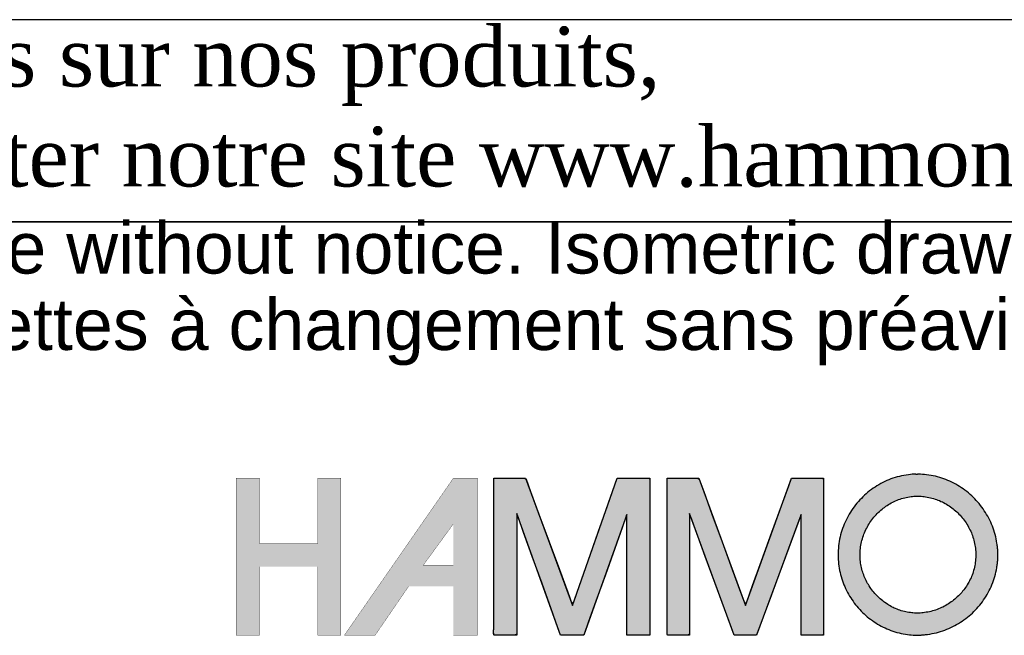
# Model space of a CAD drawing. Header units: inches. Extents: x 0 to 16, y 0 to 12.
# Tile 4 of 9: x 13 to 14.6, y 1.3 to 2.3. Entities that reach past the tile are written whole.
import ezdxf

# ---------------------------------------------------------------- set-up
doc = ezdxf.new("R2010")
doc.units = ezdxf.units.IN
doc.header["$MEASUREMENT"] = 0
doc.layers.add('Default', color=7, linetype='Continuous')

# ---------------------------------------------------------------- blocks, each defined once
blk = doc.blocks.new('Block1')
at = {"layer": 'Default', "linetype": 'Continuous'}
for points in [[(1.3629, 1.2145), (1.3629, 1.1253), (1.2832, 1.1253), (1.2832, 1.2145), (1.2517, 1.2145), (1.2517, 1.0005), (1.2832, 1.0005), (1.2832, 1.0939), (1.3629, 1.0939), (1.3629, 1.0939), (1.3629, 1.0005), (1.3943, 1.0005), (1.3943, 1.2145)], [(1.6025, 1.2145), (1.6025, 1.1948), (1.6025, 1.175), (1.6025, 1.1553), (1.6025, 1.1356), (1.6025, 1.1159), (1.6025, 1.0962), (1.6025, 1.0794), (1.6025, 1.0686), (1.6025, 1.0579), (1.6025, 1.0471), (1.6025, 1.0363), (1.6025, 1.0255), (1.6025, 1.0147), (1.6025, 1.0106), (1.6025, 1.0091), (1.6024, 1.007), (1.6024, 1.0047), (1.6024, 1.0026), (1.6026, 1.0011), (1.6029, 1.0005), (1.6075, 1.0005), (1.6122, 1.0005), (1.6169, 1.0005), (1.6215, 1.0005), (1.6262, 1.0005), (1.6309, 1.0005), (1.634, 1.0017), (1.634, 1.0178), (1.634, 1.0472), (1.634, 1.0834), (1.634, 1.1196), (1.634, 1.149), (1.634, 1.165), (1.6357, 1.1616), (1.6433, 1.1403), (1.655, 1.1079), (1.6683, 1.071), (1.6808, 1.0363), (1.6901, 1.0106), (1.6937, 1.0005), (1.6957, 1.0005), (1.7005, 1.0005), (1.7071, 1.0005), (1.7141, 1.0005), (1.7203, 1.0005), (1.7243, 1.0005), (1.7257, 1.0017), (1.7313, 1.0177), (1.7418, 1.0469), (1.7546, 1.0829), (1.7674, 1.1188), (1.7779, 1.1481), (1.7835, 1.164), (1.784, 1.1606), (1.784, 1.1395), (1.784, 1.1072), (1.784, 1.0706), (1.784, 1.0361), (1.784, 1.0105), (1.784, 1.0005), (1.7859, 1.0005), (1.7908, 1.0005), (1.7974, 1.0005), (1.8044, 1.0005), (1.8105, 1.0005), (1.8146, 1.0005), (1.8154, 1.0021), (1.8154, 1.0228), (1.8154, 1.0608), (1.8154, 1.1075), (1.8154, 1.1542), (1.8154, 1.1922), (1.8154, 1.2129), (1.8142, 1.2145), (1.8085, 1.2145), (1.7997, 1.2145), (1.7898, 1.2145), (1.7805, 1.2145), (1.7735, 1.2145), (1.7708, 1.2145), (1.7671, 1.2039), (1.7577, 1.177), (1.745, 1.1407), (1.7314, 1.102), (1.7195, 1.068), (1.7117, 1.0458), (1.7096, 1.0422), (1.7034, 1.0589), (1.692, 1.0898), (1.678, 1.1277), (1.6641, 1.1656), (1.6527, 1.1964), (1.6465, 1.2132), (1.6448, 1.2145), (1.6392, 1.2145), (1.6307, 1.2145), (1.621, 1.2145), (1.6119, 1.2145), (1.6052, 1.2145)], [(1.839, 1.2145), (1.839, 1.1948), (1.839, 1.175), (1.839, 1.1553), (1.839, 1.1356), (1.839, 1.1159), (1.839, 1.0962), (1.839, 1.0794), (1.839, 1.0686), (1.839, 1.0579), (1.839, 1.0471), (1.839, 1.0363), (1.839, 1.0255), (1.839, 1.0147), (1.839, 1.0106), (1.839, 1.009), (1.8389, 1.007), (1.8389, 1.0047), (1.839, 1.0026), (1.8391, 1.0011), (1.8394, 1.0005), (1.8439, 1.0005), (1.8484, 1.0005), (1.8529, 1.0005), (1.8574, 1.0005), (1.8619, 1.0005), (1.8664, 1.0005), (1.8694, 1.0017), (1.8694, 1.0178), (1.8694, 1.0472), (1.8694, 1.0834), (1.8694, 1.1196), (1.8694, 1.149), (1.8694, 1.165), (1.8711, 1.1616), (1.8789, 1.1403), (1.8908, 1.1079), (1.9044, 1.071), (1.9171, 1.0363), (1.9266, 1.0106), (1.9303, 1.0005), (1.9321, 1.0005), (1.9368, 1.0005), (1.9432, 1.0005), (1.95, 1.0005), (1.9559, 1.0005), (1.9598, 1.0005), (1.9611, 1.0017), (1.967, 1.0177), (1.9778, 1.0469), (1.9911, 1.0829), (2.0044, 1.1188), (2.0152, 1.1481), (2.0211, 1.164), (2.0215, 1.1606), (2.0215, 1.1395), (2.0215, 1.1072), (2.0215, 1.0706), (2.0215, 1.0361), (2.0215, 1.0105), (2.0215, 1.0005), (2.0234, 1.0005), (2.0281, 1.0005), (2.0345, 1.0005), (2.0412, 1.0005), (2.0472, 1.0005), (2.0511, 1.0005), (2.0519, 1.0021), (2.0519, 1.0228), (2.0519, 1.0608), (2.0519, 1.1075), (2.0519, 1.1542), (2.0519, 1.1922), (2.0519, 1.2129), (2.0507, 1.2145), (2.0451, 1.2145), (2.0366, 1.2145), (2.0269, 1.2145), (2.0178, 1.2145), (2.011, 1.2145), (2.0084, 1.2145), (2.0046, 1.2039), (1.9948, 1.177), (1.9816, 1.1407), (1.9676, 1.102), (1.9553, 1.068), (1.9472, 1.0458), (1.945, 1.0422), (1.9389, 1.0589), (1.9276, 1.0898), (1.9137, 1.1277), (1.8999, 1.1656), (1.8886, 1.1964), (1.8825, 1.2132), (1.8808, 1.2145), (1.8753, 1.2145), (1.8669, 1.2145), (1.8573, 1.2145), (1.8483, 1.2145), (1.8416, 1.2145)]]:
    blk.add_hatch(color=7, dxfattribs=at).paths.add_polyline_path(points)
h = blk.add_hatch(color=7, dxfattribs=at)
h.paths.add_polyline_path([(1.5475, 1.2145), (1.5467, 1.2133), (1.399, 1.0005), (1.441, 1.0005), (1.4866, 1.0671), (1.5475, 1.0671), (1.5475, 1.0005), (1.5805, 1.0005), (1.5805, 1.2145)])
h.paths.add_polyline_path([(1.5475, 1.096), (1.5475, 1.1521), (1.5066, 1.096)])
h = blk.add_hatch(color=7, dxfattribs=at)
edge = h.paths.add_edge_path()
edge.add_spline(control_points=[(2.1778, 1.2201), (2.1771, 1.22), (2.1759, 1.22), (2.1733, 1.2198), (2.1719, 1.2197), (2.1665, 1.2191), (2.1625, 1.2185), (2.1543, 1.2168), (2.1505, 1.2157), (2.1426, 1.2131), (2.139, 1.2116), (2.1316, 1.2081), (2.1281, 1.2062), (2.1212, 1.2019), (2.1179, 1.1996), (2.1115, 1.1946), (2.1085, 1.192), (2.1027, 1.1863), (2.1, 1.1834), (2.0948, 1.1772), (2.0924, 1.1739), (2.088, 1.1672), (2.0859, 1.1637), (2.0822, 1.1565), (2.0805, 1.1528), (2.0776, 1.1451), (2.0763, 1.1413), (2.0742, 1.1333), (2.0734, 1.1294), (2.0722, 1.1211), (2.0719, 1.117), (2.0716, 1.1086), (2.0718, 1.1046), (2.0724, 1.0965), (2.073, 1.0927), (2.0746, 1.0849), (2.0755, 1.0812), (2.0779, 1.0738), (2.0792, 1.0702), (2.0823, 1.0631), (2.0841, 1.0597), (2.0879, 1.053), (2.0899, 1.0498), (2.0944, 1.0435), (2.0968, 1.0405), (2.1018, 1.0348), (2.1045, 1.032), (2.1101, 1.0268), (2.113, 1.0244), (2.1192, 1.0198), (2.1223, 1.0177), (2.1289, 1.0137), (2.1322, 1.012), (2.1393, 1.0087), (2.1428, 1.0073), (2.1502, 1.0048), (2.1538, 1.0038), (2.1616, 1.0021), (2.1653, 1.0015), (2.1708, 1.0009), (2.1723, 1.0008), (2.1754, 1.0006), (2.1771, 1.0005), (2.1831, 1.0006), (2.1845, 1.0006), (2.1874, 1.0009), (2.189, 1.001), (2.1948, 1.0017), (2.1987, 1.0023), (2.2067, 1.0041), (2.2105, 1.0051), (2.2181, 1.0077), (2.2218, 1.0092), (2.229, 1.0126), (2.2325, 1.0144), (2.2393, 1.0185), (2.2425, 1.0207), (2.2488, 1.0255), (2.2518, 1.028), (2.2576, 1.0334), (2.2603, 1.0362), (2.2654, 1.0422), (2.2678, 1.0452), (2.2723, 1.0518), (2.2744, 1.0551), (2.2782, 1.0621), (2.2799, 1.0656), (2.2829, 1.073), (2.2842, 1.0767), (2.2864, 1.0845), (2.2873, 1.0884), (2.2883, 1.0945), (2.2886, 1.0964), (2.289, 1.1001), (2.2892, 1.1019), (2.2895, 1.1048), (2.2895, 1.1058), (2.2896, 1.1077), (2.2896, 1.1086), (2.2896, 1.1112), (2.2896, 1.1118), (2.2896, 1.1131), (2.2895, 1.1139), (2.2893, 1.1165), (2.2892, 1.1182), (2.2888, 1.1218), (2.2886, 1.1237), (2.2876, 1.1299), (2.2868, 1.1337), (2.2847, 1.1416), (2.2835, 1.1453), (2.2806, 1.1528), (2.2789, 1.1564), (2.2752, 1.1635), (2.2732, 1.1669), (2.2688, 1.1735), (2.2665, 1.1767), (2.2614, 1.1828), (2.2588, 1.1857), (2.2531, 1.1912), (2.2501, 1.1938), (2.2439, 1.1988), (2.2407, 1.201), (2.234, 1.2053), (2.2305, 1.2072), (2.2233, 1.2107), (2.2197, 1.2123), (2.2121, 1.215), (2.2084, 1.2161), (2.2004, 1.218), (2.1965, 1.2187), (2.1887, 1.2196), (2.1851, 1.2198), (2.1809, 1.2201), (2.1804, 1.2201), (2.18, 1.2201)], knot_values=[0, 0, 0, 0, 0.006253, 0.006253, 0.012505, 0.012505, 0.030829, 0.030829, 0.048882, 0.048882, 0.066764, 0.066764, 0.084548, 0.084548, 0.102286, 0.102286, 0.120012, 0.120012, 0.137747, 0.137747, 0.15551, 0.15551, 0.173315, 0.173315, 0.191184, 0.191184, 0.20915, 0.20915, 0.227262, 0.227262, 0.245593, 0.245593, 0.263702, 0.263702, 0.281026, 0.281026, 0.298163, 0.298163, 0.315172, 0.315172, 0.332097, 0.332097, 0.348969, 0.348969, 0.365805, 0.365805, 0.382621, 0.382621, 0.39943, 0.39943, 0.41625, 0.41625, 0.433104, 0.433104, 0.450033, 0.450033, 0.467091, 0.467091, 0.484355, 0.484355, 0.491212, 0.491212, 0.49807, 0.49807, 0.505746, 0.505746, 0.513421, 0.513421, 0.531337, 0.531337, 0.549023, 0.549023, 0.566548, 0.566548, 0.583962, 0.583962, 0.601305, 0.601305, 0.618607, 0.618607, 0.635893, 0.635893, 0.65319, 0.65319, 0.67053, 0.67053, 0.687954, 0.687954, 0.705517, 0.705517, 0.72329, 0.72329, 0.732328, 0.732328, 0.741367, 0.741367, 0.744906, 0.744906, 0.748446, 0.748446, 0.750825, 0.750825, 0.753204, 0.753204, 0.762224, 0.762224, 0.771244, 0.771244, 0.789037, 0.789037, 0.806664, 0.806664, 0.824184, 0.824184, 0.841639, 0.841639, 0.859056, 0.859056, 0.876456, 0.876456, 0.893855, 0.893855, 0.91127, 0.91127, 0.928728, 0.928728, 0.946265, 0.946265, 0.963936, 0.963936, 0.981815, 0.981815, 0.998218, 0.998218, 1, 1, 1, 1], degree=3, periodic=0)
edge.add_line((2.18, 1.2201), (2.1778, 1.2201))
edge = h.paths.add_edge_path()
edge.add_spline(control_points=[(2.1787, 1.1901), (2.1777, 1.19), (2.175, 1.1899), (2.171, 1.1894), (2.1669, 1.1888), (2.1623, 1.1879), (2.1584, 1.1868), (2.154, 1.1853), (2.1502, 1.1838), (2.146, 1.1818), (2.1424, 1.1798), (2.1384, 1.1773), (2.1351, 1.175), (2.1313, 1.172), (2.1283, 1.1694), (2.1248, 1.166), (2.1221, 1.163), (2.1189, 1.1593), (2.1165, 1.156), (2.1138, 1.152), (2.1118, 1.1485), (2.1096, 1.1442), (2.1079, 1.1404), (2.1061, 1.1359), (2.1049, 1.132), (2.1036, 1.1274), (2.1028, 1.1233), (2.1021, 1.1185), (2.1018, 1.1144), (2.1016, 1.1096), (2.1018, 1.1055), (2.1021, 1.1008), (2.1027, 1.0969), (2.1036, 1.0925), (2.1046, 1.0887), (2.106, 1.0844), (2.1073, 1.0808), (2.1091, 1.0766), (2.1109, 1.0731), (2.1131, 1.0692), (2.1152, 1.0659), (2.1179, 1.0622), (2.1203, 1.0592), (2.1233, 1.0557), (2.126, 1.053), (2.1294, 1.0499), (2.1323, 1.0474), (2.1359, 1.0447), (2.1391, 1.0426), (2.143, 1.0402), (2.1464, 1.0384), (2.1504, 1.0366), (2.154, 1.0351), (2.1582, 1.0337), (2.1619, 1.0327), (2.1662, 1.0318), (2.1701, 1.0312), (2.174, 1.0307), (2.177, 1.0306), (2.1801, 1.0304), (2.182, 1.0306), (2.1855, 1.0308), (2.1899, 1.0313), (2.1939, 1.0319), (2.1985, 1.033), (2.2024, 1.034), (2.2069, 1.0356), (2.2106, 1.037), (2.2149, 1.039), (2.2184, 1.0409), (2.2224, 1.0433), (2.2257, 1.0456), (2.2295, 1.0484), (2.2325, 1.0509), (2.2359, 1.0542), (2.2386, 1.057), (2.2417, 1.0606), (2.2441, 1.0637), (2.2468, 1.0675), (2.2489, 1.0709), (2.2511, 1.0749), (2.2528, 1.0785), (2.2545, 1.0828), (2.2559, 1.0866), (2.2571, 1.0911), (2.258, 1.095), (2.2588, 1.0997), (2.2592, 1.1038), (2.2595, 1.1071), (2.2596, 1.1086), (2.2596, 1.1102), (2.2596, 1.1109), (2.2596, 1.1119), (2.2593, 1.1149), (2.259, 1.119), (2.2583, 1.1237), (2.2574, 1.1276), (2.2562, 1.1322), (2.255, 1.136), (2.2533, 1.1404), (2.2516, 1.144), (2.2494, 1.1482), (2.2474, 1.1516), (2.2448, 1.1556), (2.2424, 1.1588), (2.2393, 1.1625), (2.2367, 1.1654), (2.2333, 1.1687), (2.2303, 1.1713), (2.2266, 1.1743), (2.2233, 1.1766), (2.2193, 1.1791), (2.2159, 1.181), (2.2117, 1.1831), (2.208, 1.1847), (2.2036, 1.1862), (2.1997, 1.1874), (2.1952, 1.1884), (2.1912, 1.1892), (2.1868, 1.1897), (2.1832, 1.1899), (2.1796, 1.1901), (2.1791, 1.1901), (2.1788, 1.1901), (2.1787, 1.1901)], knot_values=[0, 0, 0, 0, 0.012505, 0.012505, 0.030829, 0.030829, 0.048882, 0.048882, 0.066764, 0.066764, 0.084548, 0.084548, 0.102286, 0.102286, 0.120012, 0.120012, 0.137747, 0.137747, 0.15551, 0.15551, 0.173315, 0.173315, 0.191184, 0.191184, 0.20915, 0.20915, 0.227262, 0.227262, 0.245593, 0.245593, 0.263702, 0.263702, 0.281026, 0.281026, 0.298163, 0.298163, 0.315172, 0.315172, 0.332097, 0.332097, 0.348969, 0.348969, 0.365805, 0.365805, 0.382621, 0.382621, 0.39943, 0.39943, 0.41625, 0.41625, 0.433104, 0.433104, 0.450033, 0.450033, 0.467091, 0.467091, 0.484355, 0.484355, 0.49807, 0.49807, 0.49807, 0.513421, 0.513421, 0.531337, 0.531337, 0.549023, 0.549023, 0.566548, 0.566548, 0.583962, 0.583962, 0.601305, 0.601305, 0.618607, 0.618607, 0.635893, 0.635893, 0.65319, 0.65319, 0.67053, 0.67053, 0.687954, 0.687954, 0.705517, 0.705517, 0.72329, 0.72329, 0.741367, 0.741367, 0.748446, 0.748446, 0.748446, 0.753204, 0.753204, 0.771244, 0.771244, 0.789037, 0.789037, 0.806664, 0.806664, 0.824184, 0.824184, 0.841639, 0.841639, 0.859056, 0.859056, 0.876456, 0.876456, 0.893855, 0.893855, 0.91127, 0.91127, 0.928728, 0.928728, 0.946265, 0.946265, 0.963936, 0.963936, 0.981815, 0.981815, 0.998218, 0.998218, 0.998218, 1, 1, 1, 1], degree=3, periodic=0)
at = {"layer": 'Default', "color": 7, "linetype": 'Continuous'}
blk.add_line((2.1778, 1.2201), (2.18, 1.2201), dxfattribs=at)
at = {"layer": 'Default', "color": 7, "linetype": 'Continuous', "const_width": 0.00035}
for points in [[(1.3629, 1.2145), (1.3629, 1.1253), (1.2832, 1.1253), (1.2832, 1.2145), (1.2517, 1.2145), (1.2517, 1.0005), (1.2832, 1.0005), (1.2832, 1.0939), (1.3629, 1.0939), (1.3629, 1.0939), (1.3629, 1.0005), (1.3943, 1.0005), (1.3943, 1.2145), (1.3629, 1.2145)], [(1.5475, 1.2145), (1.5467, 1.2133), (1.399, 1.0005), (1.441, 1.0005), (1.4866, 1.0671), (1.5475, 1.0671), (1.5475, 1.0005), (1.5805, 1.0005), (1.5805, 1.2145), (1.5475, 1.2145)], [(1.5475, 1.096), (1.5066, 1.096), (1.5475, 1.1521), (1.5475, 1.096)]]:
    blk.add_lwpolyline(points, close=True, dxfattribs=at)
at = {"layer": 'Default', "color": 7, "linetype": 'Continuous'}
for points in [[(1.6025, 1.2145), (1.6052, 1.2145), (1.6119, 1.2145), (1.621, 1.2145), (1.6307, 1.2145), (1.6392, 1.2145), (1.6448, 1.2145), (1.6465, 1.2132), (1.6527, 1.1964), (1.6641, 1.1656), (1.678, 1.1277), (1.692, 1.0898), (1.7034, 1.0589), (1.7096, 1.0422), (1.7117, 1.0458), (1.7195, 1.068), (1.7314, 1.102), (1.745, 1.1407), (1.7577, 1.177), (1.7671, 1.2039), (1.7708, 1.2145), (1.7735, 1.2145), (1.7805, 1.2145), (1.7898, 1.2145), (1.7997, 1.2145), (1.8085, 1.2145), (1.8142, 1.2145), (1.8154, 1.2129), (1.8154, 1.1922), (1.8154, 1.1542), (1.8154, 1.1075), (1.8154, 1.0608), (1.8154, 1.0228), (1.8154, 1.0021), (1.8146, 1.0005), (1.8105, 1.0005), (1.8044, 1.0005), (1.7974, 1.0005), (1.7908, 1.0005), (1.7859, 1.0005), (1.784, 1.0005), (1.784, 1.0105), (1.784, 1.0361), (1.784, 1.0706), (1.784, 1.1072), (1.784, 1.1395), (1.784, 1.1606), (1.7835, 1.164), (1.7779, 1.1481), (1.7674, 1.1188), (1.7546, 1.0829), (1.7418, 1.0469), (1.7313, 1.0177), (1.7257, 1.0017), (1.7243, 1.0005), (1.7203, 1.0005), (1.7141, 1.0005), (1.7071, 1.0005), (1.7005, 1.0005), (1.6957, 1.0005), (1.6937, 1.0005), (1.6901, 1.0106), (1.6808, 1.0363), (1.6683, 1.071), (1.655, 1.1079), (1.6433, 1.1403), (1.6357, 1.1616), (1.634, 1.165), (1.634, 1.149), (1.634, 1.1196), (1.634, 1.0834), (1.634, 1.0472), (1.634, 1.0178), (1.634, 1.0017), (1.6309, 1.0005), (1.6262, 1.0005), (1.6215, 1.0005), (1.6169, 1.0005), (1.6122, 1.0005), (1.6075, 1.0005), (1.6029, 1.0005), (1.6026, 1.0011), (1.6024, 1.0026), (1.6024, 1.0047), (1.6024, 1.007), (1.6025, 1.0091), (1.6025, 1.0106), (1.6025, 1.0147), (1.6025, 1.0255), (1.6025, 1.0363), (1.6025, 1.0471), (1.6025, 1.0579), (1.6025, 1.0686), (1.6025, 1.0794), (1.6025, 1.0962), (1.6025, 1.1159), (1.6025, 1.1356), (1.6025, 1.1553), (1.6025, 1.175), (1.6025, 1.1948), (1.6025, 1.2145)], [(1.839, 1.2145), (1.8416, 1.2145), (1.8483, 1.2145), (1.8573, 1.2145), (1.8669, 1.2145), (1.8753, 1.2145), (1.8808, 1.2145), (1.8825, 1.2132), (1.8886, 1.1964), (1.8999, 1.1656), (1.9137, 1.1277), (1.9276, 1.0898), (1.9389, 1.0589), (1.945, 1.0422), (1.9472, 1.0458), (1.9553, 1.068), (1.9676, 1.102), (1.9816, 1.1407), (1.9948, 1.177), (2.0046, 1.2039), (2.0084, 1.2145), (2.011, 1.2145), (2.0178, 1.2145), (2.0269, 1.2145), (2.0366, 1.2145), (2.0451, 1.2145), (2.0507, 1.2145), (2.0519, 1.2129), (2.0519, 1.1922), (2.0519, 1.1542), (2.0519, 1.1075), (2.0519, 1.0608), (2.0519, 1.0228), (2.0519, 1.0021), (2.0511, 1.0005), (2.0472, 1.0005), (2.0412, 1.0005), (2.0345, 1.0005), (2.0281, 1.0005), (2.0234, 1.0005), (2.0215, 1.0005), (2.0215, 1.0105), (2.0215, 1.0361), (2.0215, 1.0706), (2.0215, 1.1072), (2.0215, 1.1395), (2.0215, 1.1606), (2.0211, 1.164), (2.0152, 1.1481), (2.0044, 1.1188), (1.9911, 1.0829), (1.9778, 1.0469), (1.967, 1.0177), (1.9611, 1.0017), (1.9598, 1.0005), (1.9559, 1.0005), (1.95, 1.0005), (1.9432, 1.0005), (1.9368, 1.0005), (1.9321, 1.0005), (1.9303, 1.0005), (1.9266, 1.0106), (1.9171, 1.0363), (1.9044, 1.071), (1.8908, 1.1079), (1.8789, 1.1403), (1.8711, 1.1616), (1.8694, 1.165), (1.8694, 1.149), (1.8694, 1.1196), (1.8694, 1.0834), (1.8694, 1.0472), (1.8694, 1.0178), (1.8694, 1.0017), (1.8664, 1.0005), (1.8619, 1.0005), (1.8574, 1.0005), (1.8529, 1.0005), (1.8484, 1.0005), (1.8439, 1.0005), (1.8394, 1.0005), (1.8391, 1.0011), (1.839, 1.0026), (1.8389, 1.0047), (1.8389, 1.007), (1.839, 1.009), (1.839, 1.0106), (1.839, 1.0147), (1.839, 1.0255), (1.839, 1.0363), (1.839, 1.0471), (1.839, 1.0579), (1.839, 1.0686), (1.839, 1.0794), (1.839, 1.0962), (1.839, 1.1159), (1.839, 1.1356), (1.839, 1.1553), (1.839, 1.175), (1.839, 1.1948), (1.839, 1.2145)]]:
    blk.add_lwpolyline(points, close=True, dxfattribs=at)
for points, knots in [([(1.634, 1.0005), (1.6236, 1.0005), (1.6132, 1.0005), (1.6029, 1.0005), (1.6021, 1.0005), (1.6025, 1.0101), (1.6025, 1.0111), (1.6025, 1.0351), (1.6025, 1.0591), (1.6025, 1.083), (1.6025, 1.1268), (1.6025, 1.1707), (1.6025, 1.2145)], [0, 0, 0, 0, 0.25, 0.25, 0.25, 0.5, 0.5, 0.5, 0.75, 0.75, 0.75, 1, 1, 1, 1]), ([(1.8694, 1.0005), (1.8594, 1.0005), (1.8494, 1.0005), (1.8394, 1.0005), (1.8386, 1.0005), (1.839, 1.0101), (1.839, 1.0111), (1.839, 1.0351), (1.839, 1.0591), (1.839, 1.083), (1.839, 1.1268), (1.839, 1.1707), (1.839, 1.2145)], [0, 0, 0, 0, 0.25, 0.25, 0.25, 0.5, 0.5, 0.5, 0.75, 0.75, 0.75, 1, 1, 1, 1]), ([(2.1778, 1.2201), (2.1771, 1.22), (2.1759, 1.22), (2.1733, 1.2198), (2.1719, 1.2197), (2.1665, 1.2191), (2.1625, 1.2185), (2.1543, 1.2168), (2.1505, 1.2157), (2.1426, 1.2131), (2.139, 1.2116), (2.1316, 1.2081), (2.1281, 1.2062), (2.1212, 1.2019), (2.1179, 1.1996), (2.1115, 1.1946), (2.1085, 1.192), (2.1027, 1.1863), (2.1, 1.1834), (2.0948, 1.1772), (2.0924, 1.1739), (2.088, 1.1672), (2.0859, 1.1637), (2.0822, 1.1565), (2.0805, 1.1528), (2.0776, 1.1451), (2.0763, 1.1413), (2.0742, 1.1333), (2.0734, 1.1294), (2.0722, 1.1211), (2.0719, 1.117), (2.0716, 1.1086), (2.0718, 1.1046), (2.0724, 1.0965), (2.073, 1.0927), (2.0746, 1.0849), (2.0755, 1.0812), (2.0779, 1.0738), (2.0792, 1.0702), (2.0823, 1.0631), (2.0841, 1.0597), (2.0879, 1.053), (2.0899, 1.0498), (2.0944, 1.0435), (2.0968, 1.0405), (2.1018, 1.0348), (2.1045, 1.032), (2.1101, 1.0268), (2.113, 1.0244), (2.1192, 1.0198), (2.1223, 1.0177), (2.1289, 1.0137), (2.1322, 1.012), (2.1393, 1.0087), (2.1428, 1.0073), (2.1502, 1.0048), (2.1538, 1.0038), (2.1616, 1.0021), (2.1653, 1.0015), (2.1708, 1.0009), (2.1723, 1.0008), (2.1754, 1.0006), (2.1771, 1.0005), (2.1831, 1.0006), (2.1845, 1.0006), (2.1874, 1.0009), (2.189, 1.001), (2.1948, 1.0017), (2.1987, 1.0023), (2.2067, 1.0041), (2.2105, 1.0051), (2.2181, 1.0077), (2.2218, 1.0092), (2.229, 1.0126), (2.2325, 1.0144), (2.2393, 1.0185), (2.2425, 1.0207), (2.2488, 1.0255), (2.2518, 1.028), (2.2576, 1.0334), (2.2603, 1.0362), (2.2654, 1.0422), (2.2678, 1.0452), (2.2723, 1.0518), (2.2744, 1.0551), (2.2782, 1.0621), (2.2799, 1.0656), (2.2829, 1.073), (2.2842, 1.0767), (2.2864, 1.0845), (2.2873, 1.0884), (2.2883, 1.0945), (2.2886, 1.0964), (2.289, 1.1001), (2.2892, 1.1019), (2.2895, 1.1048), (2.2895, 1.1058), (2.2896, 1.1077), (2.2896, 1.1086), (2.2896, 1.1112), (2.2896, 1.1118), (2.2896, 1.1131), (2.2895, 1.1139), (2.2893, 1.1165), (2.2892, 1.1182), (2.2888, 1.1218), (2.2886, 1.1237), (2.2876, 1.1299), (2.2868, 1.1337), (2.2847, 1.1416), (2.2835, 1.1453), (2.2806, 1.1528), (2.2789, 1.1564), (2.2752, 1.1635), (2.2732, 1.1669), (2.2688, 1.1735), (2.2665, 1.1767), (2.2614, 1.1828), (2.2588, 1.1857), (2.2531, 1.1912), (2.2501, 1.1938), (2.2439, 1.1988), (2.2407, 1.201), (2.234, 1.2053), (2.2305, 1.2072), (2.2233, 1.2107), (2.2197, 1.2123), (2.2121, 1.215), (2.2084, 1.2161), (2.2004, 1.218), (2.1965, 1.2187), (2.1887, 1.2196), (2.1851, 1.2198), (2.1809, 1.2201), (2.1804, 1.2201), (2.18, 1.2201)], [0, 0, 0, 0, 0.006253, 0.006253, 0.012505, 0.012505, 0.030829, 0.030829, 0.048882, 0.048882, 0.066764, 0.066764, 0.084548, 0.084548, 0.102286, 0.102286, 0.120012, 0.120012, 0.137747, 0.137747, 0.15551, 0.15551, 0.173315, 0.173315, 0.191184, 0.191184, 0.20915, 0.20915, 0.227262, 0.227262, 0.245593, 0.245593, 0.263702, 0.263702, 0.281026, 0.281026, 0.298163, 0.298163, 0.315172, 0.315172, 0.332097, 0.332097, 0.348969, 0.348969, 0.365805, 0.365805, 0.382621, 0.382621, 0.39943, 0.39943, 0.41625, 0.41625, 0.433104, 0.433104, 0.450033, 0.450033, 0.467091, 0.467091, 0.484355, 0.484355, 0.491212, 0.491212, 0.49807, 0.49807, 0.505746, 0.505746, 0.513421, 0.513421, 0.531337, 0.531337, 0.549023, 0.549023, 0.566548, 0.566548, 0.583962, 0.583962, 0.601305, 0.601305, 0.618607, 0.618607, 0.635893, 0.635893, 0.65319, 0.65319, 0.67053, 0.67053, 0.687954, 0.687954, 0.705517, 0.705517, 0.72329, 0.72329, 0.732328, 0.732328, 0.741367, 0.741367, 0.744906, 0.744906, 0.748446, 0.748446, 0.750825, 0.750825, 0.753204, 0.753204, 0.762224, 0.762224, 0.771244, 0.771244, 0.789037, 0.789037, 0.806664, 0.806664, 0.824184, 0.824184, 0.841639, 0.841639, 0.859056, 0.859056, 0.876456, 0.876456, 0.893855, 0.893855, 0.91127, 0.91127, 0.928728, 0.928728, 0.946265, 0.946265, 0.963936, 0.963936, 0.981815, 0.981815, 0.998218, 0.998218, 1, 1, 1, 1]), ([(2.1787, 1.1901), (2.1777, 1.19), (2.175, 1.1899), (2.171, 1.1894), (2.1669, 1.1888), (2.1623, 1.1879), (2.1584, 1.1868), (2.154, 1.1853), (2.1502, 1.1838), (2.146, 1.1818), (2.1424, 1.1798), (2.1384, 1.1773), (2.1351, 1.175), (2.1313, 1.172), (2.1283, 1.1694), (2.1248, 1.166), (2.1221, 1.163), (2.1189, 1.1593), (2.1165, 1.156), (2.1138, 1.152), (2.1118, 1.1485), (2.1096, 1.1442), (2.1079, 1.1404), (2.1061, 1.1359), (2.1049, 1.132), (2.1036, 1.1274), (2.1028, 1.1233), (2.1021, 1.1185), (2.1018, 1.1144), (2.1016, 1.1096), (2.1018, 1.1055), (2.1021, 1.1008), (2.1027, 1.0969), (2.1036, 1.0925), (2.1046, 1.0887), (2.106, 1.0844), (2.1073, 1.0808), (2.1091, 1.0766), (2.1109, 1.0731), (2.1131, 1.0692), (2.1152, 1.0659), (2.1179, 1.0622), (2.1203, 1.0592), (2.1233, 1.0557), (2.126, 1.053), (2.1294, 1.0499), (2.1323, 1.0474), (2.1359, 1.0447), (2.1391, 1.0426), (2.143, 1.0402), (2.1464, 1.0384), (2.1504, 1.0366), (2.154, 1.0351), (2.1582, 1.0337), (2.1619, 1.0327), (2.1662, 1.0318), (2.1701, 1.0312), (2.174, 1.0307), (2.177, 1.0306), (2.1801, 1.0304), (2.182, 1.0306), (2.1855, 1.0308), (2.1899, 1.0313), (2.1939, 1.0319), (2.1985, 1.033), (2.2024, 1.034), (2.2069, 1.0356), (2.2106, 1.037), (2.2149, 1.039), (2.2184, 1.0409), (2.2224, 1.0433), (2.2257, 1.0456), (2.2295, 1.0484), (2.2325, 1.0509), (2.2359, 1.0542), (2.2386, 1.057), (2.2417, 1.0606), (2.2441, 1.0637), (2.2468, 1.0675), (2.2489, 1.0709), (2.2511, 1.0749), (2.2528, 1.0785), (2.2545, 1.0828), (2.2559, 1.0866), (2.2571, 1.0911), (2.258, 1.095), (2.2588, 1.0997), (2.2592, 1.1038), (2.2595, 1.1071), (2.2596, 1.1086), (2.2596, 1.1102), (2.2596, 1.1109), (2.2596, 1.1119), (2.2593, 1.1149), (2.259, 1.119), (2.2583, 1.1237), (2.2574, 1.1276), (2.2562, 1.1322), (2.255, 1.136), (2.2533, 1.1404), (2.2516, 1.144), (2.2494, 1.1482), (2.2474, 1.1516), (2.2448, 1.1556), (2.2424, 1.1588), (2.2393, 1.1625), (2.2367, 1.1654), (2.2333, 1.1687), (2.2303, 1.1713), (2.2266, 1.1743), (2.2233, 1.1766), (2.2193, 1.1791), (2.2159, 1.181), (2.2117, 1.1831), (2.208, 1.1847), (2.2036, 1.1862), (2.1997, 1.1874), (2.1952, 1.1884), (2.1912, 1.1892), (2.1868, 1.1897), (2.1832, 1.1899), (2.1796, 1.1901), (2.1791, 1.1901), (2.1788, 1.1901), (2.1787, 1.1901)], [0, 0, 0, 0, 0.012505, 0.012505, 0.030829, 0.030829, 0.048882, 0.048882, 0.066764, 0.066764, 0.084548, 0.084548, 0.102286, 0.102286, 0.120012, 0.120012, 0.137747, 0.137747, 0.15551, 0.15551, 0.173315, 0.173315, 0.191184, 0.191184, 0.20915, 0.20915, 0.227262, 0.227262, 0.245593, 0.245593, 0.263702, 0.263702, 0.281026, 0.281026, 0.298163, 0.298163, 0.315172, 0.315172, 0.332097, 0.332097, 0.348969, 0.348969, 0.365805, 0.365805, 0.382621, 0.382621, 0.39943, 0.39943, 0.41625, 0.41625, 0.433104, 0.433104, 0.450033, 0.450033, 0.467091, 0.467091, 0.484355, 0.484355, 0.49807, 0.49807, 0.49807, 0.513421, 0.513421, 0.531337, 0.531337, 0.549023, 0.549023, 0.566548, 0.566548, 0.583962, 0.583962, 0.601305, 0.601305, 0.618607, 0.618607, 0.635893, 0.635893, 0.65319, 0.65319, 0.67053, 0.67053, 0.687954, 0.687954, 0.705517, 0.705517, 0.72329, 0.72329, 0.741367, 0.741367, 0.748446, 0.748446, 0.748446, 0.753204, 0.753204, 0.771244, 0.771244, 0.789037, 0.789037, 0.806664, 0.806664, 0.824184, 0.824184, 0.841639, 0.841639, 0.859056, 0.859056, 0.876456, 0.876456, 0.893855, 0.893855, 0.91127, 0.91127, 0.928728, 0.928728, 0.946265, 0.946265, 0.963936, 0.963936, 0.981815, 0.981815, 0.998218, 0.998218, 0.998218, 1, 1, 1, 1])]:
    blk.add_open_spline(points, degree=3, knots=knots, dxfattribs=at)
for points in [[(1.6025, 1.2145), (1.6025, 1.2145), (1.646, 1.2145), (1.646, 1.2145)], [(1.646, 1.2145), (1.646, 1.2145), (1.71, 1.0409), (1.71, 1.0409)], [(1.71, 1.0409), (1.71, 1.0409), (1.7708, 1.2145), (1.7708, 1.2145)], [(1.7708, 1.2145), (1.7708, 1.2145), (1.8154, 1.2145), (1.8154, 1.2145)], [(1.8154, 1.2145), (1.8154, 1.2145), (1.8154, 1.0005), (1.8154, 1.0005)], [(1.839, 1.2145), (1.839, 1.2145), (1.882, 1.2145), (1.882, 1.2145)], [(1.882, 1.2145), (1.882, 1.2145), (1.9455, 1.0409), (1.9455, 1.0409)], [(1.9455, 1.0409), (1.9455, 1.0409), (2.0084, 1.2145), (2.0084, 1.2145)], [(2.0084, 1.2145), (2.0084, 1.2145), (2.0519, 1.2145), (2.0519, 1.2145)], [(2.0519, 1.2145), (2.0519, 1.2145), (2.0519, 1.0005), (2.0519, 1.0005)], [(1.6937, 1.0005), (1.6937, 1.0005), (1.634, 1.1662), (1.634, 1.1662)], [(1.634, 1.1662), (1.634, 1.1662), (1.634, 1.0005), (1.634, 1.0005)], [(1.784, 1.1652), (1.784, 1.1652), (1.7252, 1.0005), (1.7252, 1.0005)], [(1.784, 1.0005), (1.784, 1.0005), (1.784, 1.1652), (1.784, 1.1652)], [(1.9303, 1.0005), (1.9303, 1.0005), (1.8694, 1.1662), (1.8694, 1.1662)], [(1.8694, 1.1662), (1.8694, 1.1662), (1.8694, 1.0005), (1.8694, 1.0005)], [(2.0215, 1.1652), (2.0215, 1.1652), (1.9607, 1.0005), (1.9607, 1.0005)], [(2.0215, 1.0005), (2.0215, 1.0005), (2.0215, 1.1652), (2.0215, 1.1652)], [(1.7252, 1.0005), (1.7252, 1.0005), (1.6937, 1.0005), (1.6937, 1.0005)], [(1.8154, 1.0005), (1.8154, 1.0005), (1.784, 1.0005), (1.784, 1.0005)], [(1.9607, 1.0005), (1.9607, 1.0005), (1.9303, 1.0005), (1.9303, 1.0005)], [(2.0519, 1.0005), (2.0519, 1.0005), (2.0215, 1.0005), (2.0215, 1.0005)]]:
    blk.add_open_spline(points, degree=3, dxfattribs=at)
blk = doc.blocks.new('Block13')
at = {"layer": 'Default', "color": 7, "linetype": 'Continuous'}
blk.add_line((0, 1.6479), (3.5155, 1.6479), dxfattribs=at)
at = {"layer": 'Default', "color": 7}
blk.add_blockref('Block1', (0.0371, 0.0841), dxfattribs=at)
at = {"layer": 'Default', "char_height": 0.07, "attachment_point": 1}
for s, insert, width in [('{\\fArial|b0||i0||c0|p34;\\C7;\\H7.e-002;\\W1.;\\T1.;Data subject to change without notice. Isometric drawing not to scale.}', (0.0298, 1.6475), 3.486391), ('{\\fArial|b0||i0||c0|p34;\\C7;\\H7.e-002;\\W1.;\\T1.;Les données sont sujettes à changement sans préavis.}', (0.0334, 1.5433), 3.235631)]:
    blk.add_mtext(s, dxfattribs=dict(at, insert=insert, width=width))
blk = doc.blocks.new('Block11')
at = {"layer": 'Default', "color": 7}
blk.add_blockref('Block13', (0, 0), dxfattribs=at)
blk = doc.blocks.new('Block10')
at = {"layer": 'Default', "color": 7}
blk.add_blockref('Block11', (0, 0), dxfattribs=at)
blk = doc.blocks.new('Block2')
at = {"layer": 'Default', "color": 7, "xscale": 15, "yscale": 15, "zscale": 15}
blk.add_blockref('Block10', (-52.744, 0), dxfattribs=at)
blk = doc.blocks.new('Block222')
at = {"layer": 'Default', "color": 7}
blk.add_blockref('Block2', (106.578, -49.503), dxfattribs=at)

msp = doc.modelspace()

# ---------------------------------------------------------------- linework, layer by layer
at = {"layer": 'Default', "color": 7, "linetype": 'Continuous'}
msp.add_lwpolyline([(11.7871, 2.2634), (11.7871, 1.9332), (16.0057, 1.9332), (16.0057, 2.2634), (11.7871, 2.2634)], dxfattribs=at)

# ---------------------------------------------------------------- block references
at = {"layer": 'Default', "color": 7, "xscale": 0.0800376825, "yscale": 0.0800376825, "zscale": 0.0800376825}
msp.add_blockref('Block222', (7.4783, 3.9162), dxfattribs=at)

# ---------------------------------------------------------------- texts
at = {"layer": 'Default', "insert": (11.7802, 2.1052), "char_height": 0.0981385, "width": 4.260747, "attachment_point": 4}
msp.add_mtext('{\\fTimes New Roman|b0||i0||c0|p34;\\C7;\\H9.813851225e-002;\\W1.; Pour tous les détails sur nos produits, \\P}{\\fTimes New Roman|b0||i0||c0|p34;\\C7;\\H9.813851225e-002;\\W1.; svp veuillez consulter notre site www.hammondmfg.com                      }', dxfattribs=at)

doc.saveas('drawing.dxf')
